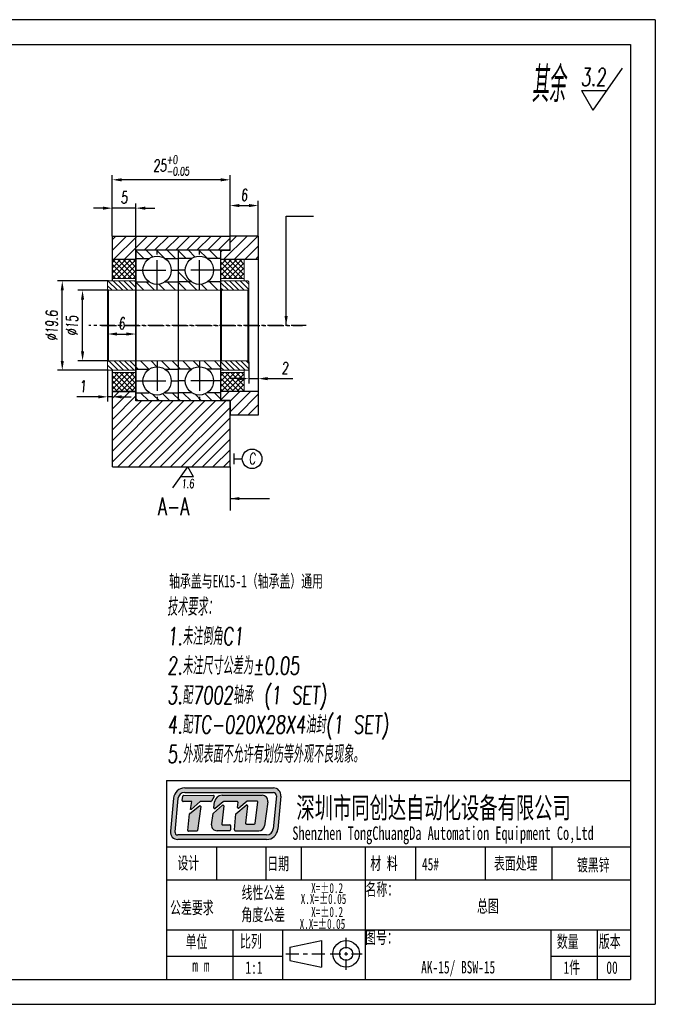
# Model space of a CAD drawing. Header units: millimetres. Extents: x 7523 to 13520, y -6269 to 150.
# Tile 3 of 3: x 13385 to 13520, y -59 to 150. Entities that reach past the tile are written whole.
import ezdxf

# ---------------------------------------------------------------- set-up
doc = ezdxf.new("R2010")
doc.units = ezdxf.units.MM
doc.header["$LTSCALE"] = 0.5
doc.linetypes.add('CENTERX2', pattern=[20.32, 12.7, -2.54, 2.54, -2.54])
for name, color, linetype in [('中心线', 5, 'CENTERX2'), ('文字', 3, 'Continuous'), ('标注', 1, 'Continuous'), ('轮廓线', 7, 'Continuous')]:
    doc.layers.add(name, color=color, linetype=linetype)
doc.layers.add('外框', color=7, linetype='Continuous', lineweight=25)
doc.styles.add('SLDTEXTSTYLE2', font='txt', dxfattribs={"width": 0.67, "oblique": 5})
doc.styles.get("Standard").update_dxf_attribs({"font": 'txt.shx', "width": 0.67, "oblique": 5, "bigfont": 'gbcbig.shx'})
doc.dimstyles.new('1', dxfattribs={"dimtxt": 2.5, "dimasz": 2, "dimexe": 1, "dimexo": 0, "dimgap": 1, "dimtad": 1, "dimdsep": 46, "dimtxsty": 'Standard', "dimcen": 0.09, "dimclrd": 256, "dimclre": 256, "dimadec": 0, "dimazin": 0, "dimtp": 0.01, "dimtm": 0.01, "dimtfac": 1, "dimtmove": 0, "dimatfit": 3, "dimfxl": 0, "dimtolj": 1, "dimlwd": -1, "dimlwe": -1, "dimarcsym": 0})

# ---------------------------------------------------------------- blocks, each defined once
blk = doc.blocks.new('Y')
at = {"lineweight": 30}
for p, q in [((-4136.76, 2009.27), (-3862.74, 2009.27)), ((-4154.44, 2003.97), (-3857.44, 2003.97)), ((-4154.44, 2003.97), (-3857.44, 2003.97))]:
    blk.add_line(p, q, dxfattribs=at)
for points in [[(-3857.44, 2213.99), (-4154.44, 2213.99), (-4154.44, 2003.97)], [(-4136.76, 2009.27), (-4136.76, 2208.69), (-3862.74, 2208.69)]]:
    blk.add_lwpolyline(points, dxfattribs=at)
blk = doc.blocks.new('W')
at = {"lineweight": 30}
for p, q in [((-3857.44, 2213.99), (-3857.44, 2003.97)), ((-3857.44, 2213.99), (-3857.44, 2003.97)), ((-3862.74, 2208.69), (-3862.74, 2009.27))]:
    blk.add_line(p, q, dxfattribs=at)
blk.add_blockref('Y', (0, 0))
blk = doc.blocks.new('*D126')
at = {"layer": 'Defpoints', "color": 0, "ltscale": 0.5}
for p in [(13404.81, 116.45), (13404.81, 104.5), (13429.81, 104.5)]:
    blk.add_point(p, dxfattribs=at)
at = {"layer": '标注', "ltscale": 0.5}
for p, q in [((13404.81, 104.5), (13404.81, 117.45)), ((13429.81, 104.5), (13429.81, 117.45)), ((13427.81, 116.45), (13406.81, 116.45))]:
    blk.add_line(p, q, dxfattribs=at)
for points in [[(13406.81, 116.78), (13406.81, 116.11), (13404.81, 116.45)], [(13427.81, 116.78), (13427.81, 116.11), (13429.81, 116.45)]]:
    blk.add_solid(points, dxfattribs=at)
at = {"layer": '标注', "color": 0, "ltscale": 0.5, "insert": (13417.31, 119.49), "char_height": 2.5, "attachment_point": 5}
blk.add_mtext('\\A1;25{\\H0.7x;\\S+0^ -0.05;}', dxfattribs=at)
blk = doc.blocks.new('*D127')
at = {"layer": 'Defpoints', "color": 0, "ltscale": 0.5}
for p in [(13404.81, 110.43), (13404.81, 104.5), (13409.81, 101.5)]:
    blk.add_point(p, dxfattribs=at)
at = {"layer": '标注', "ltscale": 0.5}
for p, q in [((13404.81, 104.5), (13404.81, 111.43)), ((13409.81, 101.5), (13409.81, 111.43)), ((13402.81, 110.43), (13400.81, 110.43)), ((13409.81, 110.43), (13404.81, 110.43)), ((13411.81, 110.43), (13413.81, 110.43))]:
    blk.add_line(p, q, dxfattribs=at)
for points in [[(13402.81, 110.76), (13402.81, 110.09), (13404.81, 110.43)], [(13411.81, 110.76), (13411.81, 110.09), (13409.81, 110.43)]]:
    blk.add_solid(points, dxfattribs=at)
at = {"layer": '标注', "color": 0, "ltscale": 0.5, "insert": (13407.31, 112.68), "char_height": 2.5, "attachment_point": 5}
blk.add_mtext('\\A1;5', dxfattribs=at)
blk = doc.blocks.new('*D152')
at = {"layer": 'Defpoints', "color": 0, "ltscale": 0.5}
for p in [(13435.81, 110.98), (13429.81, 104.5), (13435.81, 104.5)]:
    blk.add_point(p, dxfattribs=at)
at = {"layer": '标注', "ltscale": 0.5}
for p, q in [((13429.81, 104.5), (13429.81, 111.98)), ((13431.81, 110.98), (13433.81, 110.98)), ((13435.81, 104.5), (13435.81, 111.98))]:
    blk.add_line(p, q, dxfattribs=at)
for points in [[(13431.81, 111.31), (13431.81, 110.64), (13429.81, 110.98)], [(13433.81, 111.31), (13433.81, 110.64), (13435.81, 110.98)]]:
    blk.add_solid(points, dxfattribs=at)
at = {"layer": '标注', "color": 0, "ltscale": 0.5, "insert": (13432.81, 113.23), "char_height": 2.5, "attachment_point": 5}
blk.add_mtext('\\A1;6', dxfattribs=at)
blk = doc.blocks.new('*D156')
at = {"layer": 'Defpoints', "color": 0, "ltscale": 0.5}
for p in [(13398.49, 93), (13404.01, 93), (13404.01, 78)]:
    blk.add_point(p, dxfattribs=at)
at = {"layer": '标注', "ltscale": 0.5}
for p, q in [((13404.01, 93), (13397.49, 93)), ((13398.49, 80), (13398.49, 91)), ((13404.01, 78), (13397.49, 78))]:
    blk.add_line(p, q, dxfattribs=at)
for points in [[(13398.16, 91), (13398.82, 91), (13398.49, 93)], [(13398.16, 80), (13398.82, 80), (13398.49, 78)]]:
    blk.add_solid(points, dxfattribs=at)
at = {"layer": '标注', "color": 0, "ltscale": 0.5, "insert": (13396.24, 85.5), "char_height": 2.5, "attachment_point": 5, "rotation": 90}
blk.add_mtext('\\A1;%%C15', dxfattribs=at)
blk = doc.blocks.new('*D157')
at = {"layer": 'Defpoints', "color": 0, "ltscale": 0.5}
for p in [(13394.18, 95), (13404.01, 95), (13404.01, 76)]:
    blk.add_point(p, dxfattribs=at)
at = {"layer": '标注', "ltscale": 0.5}
for p, q in [((13404.01, 95), (13393.18, 95)), ((13394.18, 78), (13394.18, 93)), ((13404.01, 76), (13393.18, 76))]:
    blk.add_line(p, q, dxfattribs=at)
for points in [[(13393.85, 93), (13394.51, 93), (13394.18, 95)], [(13393.85, 78), (13394.51, 78), (13394.18, 76)]]:
    blk.add_solid(points, dxfattribs=at)
at = {"layer": '标注', "color": 0, "ltscale": 0.5, "insert": (13391.93, 85.5), "char_height": 2.5, "attachment_point": 5, "rotation": 90}
blk.add_mtext('\\A1;%%C19.6', dxfattribs=at)
blk = doc.blocks.new('*D158')
at = {"layer": 'Defpoints', "color": 0, "ltscale": 0.5}
for p in [(13403.81, 85.5), (13409.81, 85.5), (13409.81, 83.71)]:
    blk.add_point(p, dxfattribs=at)
at = {"layer": '标注', "ltscale": 0.5}
for p, q in [((13403.81, 85.5), (13403.81, 82.71)), ((13405.81, 83.71), (13407.81, 83.71)), ((13409.81, 85.5), (13409.81, 82.71))]:
    blk.add_line(p, q, dxfattribs=at)
for points in [[(13405.81, 84.04), (13405.81, 83.38), (13403.81, 83.71)], [(13407.81, 84.04), (13407.81, 83.38), (13409.81, 83.71)]]:
    blk.add_solid(points, dxfattribs=at)
at = {"layer": '标注', "color": 0, "ltscale": 0.5, "insert": (13406.81, 85.96), "char_height": 2.5, "attachment_point": 5}
blk.add_mtext('\\A1;6', dxfattribs=at)
blk = doc.blocks.new('*D102')
at = {"layer": 'Defpoints', "color": 0, "ltscale": 0.5}
for p in [(13433.81, 77.8), (13435.81, 77.8), (13435.81, 74.23)]:
    blk.add_point(p, dxfattribs=at)
at = {"layer": '标注', "ltscale": 0.5}
for p, q in [((13433.81, 77.8), (13433.81, 73.23)), ((13435.81, 77.8), (13435.81, 73.23)), ((13431.81, 74.23), (13429.81, 74.23)), ((13433.81, 74.23), (13435.81, 74.23)), ((13437.81, 74.23), (13443.11, 74.23))]:
    blk.add_line(p, q, dxfattribs=at)
for points in [[(13431.81, 74.57), (13431.81, 73.9), (13433.81, 74.23)], [(13437.81, 74.57), (13437.81, 73.9), (13435.81, 74.23)]]:
    blk.add_solid(points, dxfattribs=at)
at = {"layer": '标注', "color": 0, "ltscale": 0.5, "insert": (13441.46, 76.48), "char_height": 2.5, "attachment_point": 5}
blk.add_mtext('\\A1;2', dxfattribs=at)
blk = doc.blocks.new('*D103')
at = {"layer": 'Defpoints', "color": 0, "ltscale": 0.5}
for p in [(13403.81, 76.2), (13404.81, 75.75), (13404.81, 70.37)]:
    blk.add_point(p, dxfattribs=at)
at = {"layer": '标注', "ltscale": 0.5}
for p, q in [((13403.81, 76.2), (13403.81, 69.37)), ((13404.81, 75.75), (13404.81, 69.37)), ((13401.81, 70.37), (13397.25, 70.37)), ((13404.81, 70.37), (13403.81, 70.37)), ((13406.81, 70.37), (13408.81, 70.37))]:
    blk.add_line(p, q, dxfattribs=at)
for points in [[(13401.81, 70.7), (13401.81, 70.03), (13403.81, 70.37)], [(13406.81, 70.7), (13406.81, 70.03), (13404.81, 70.37)]]:
    blk.add_solid(points, dxfattribs=at)
at = {"layer": '标注', "color": 0, "ltscale": 0.5, "insert": (13398.53, 72.62), "char_height": 2.5, "attachment_point": 5}
blk.add_mtext('\\A1;1', dxfattribs=at)

msp = doc.modelspace()

# ---------------------------------------------------------------- hatches: boundary and pattern name
at = {"layer": '标注', "ltscale": 0.5}
h = msp.add_hatch(dxfattribs=at)
h.set_pattern_fill('ANSI31', color=256, scale=0.5, style=0)
h.set_pattern_definition([(45, (-219.759, 445.716), (-1.12253202, 1.12253202), [])])
h.paths.add_polyline_path([(13404.812, 104.504), (13404.812, 99.504), (13409.812, 99.504), (13409.812, 101.504), (13429.812, 101.504), (13429.812, 104.504)])
h.paths.add_polyline_path([(13409.812, 69.504), (13409.812, 71.504), (13404.812, 71.504), (13404.812, 55.504), (13429.812, 55.504), (13429.812, 69.504)])
h = msp.add_hatch(dxfattribs=at)
h.set_pattern_fill('ANSI31', color=256, scale=0.5, style=0)
h.paths.add_polyline_path([(13435.812, 104.504), (13429.812, 104.504), (13429.812, 101.404), (13427.812, 101.404), (13427.812, 99.504), (13435.812, 99.504)])
h.paths.add_polyline_path([(13435.812, 71.504), (13427.812, 71.504), (13427.812, 69.604), (13429.812, 69.604), (13429.812, 66.504), (13435.812, 66.504)])
h = msp.add_hatch(dxfattribs=at)
h.set_pattern_fill('ANSI31', color=256, scale=0.5, angle=270, style=0)
h.set_pattern_definition([(315, (26727.2912, -486.5415), (1.12253202, 1.12253202), [])])
h.paths.add_polyline_path([(13418.812, 94.754), (13421.654, 94.754, -0.2513807), (13420.312, 97.254), (13418.812, 97.254)], flags=17)
h.paths.add_polyline_path([(13414.312, 76.754), (13414.312, 78.004), (13409.812, 78.004), (13409.812, 76.254), (13412.654, 76.254, -0.1474768)])
h.paths.add_polyline_path([(13414.312, 78.004), (13414.312, 76.754, -0.1474768), (13415.971, 76.254), (13418.812, 76.254), (13418.812, 78.004)])
h.paths.add_polyline_path([(13415.971, 71.254, -0.1474768), (13414.312, 70.754), (13414.312, 69.504), (13418.812, 69.504), (13418.812, 71.254)])
h.paths.add_polyline_path([(13412.654, 71.254), (13409.812, 71.254), (13409.812, 69.504), (13414.312, 69.504), (13414.312, 70.754, -0.1474768)])
h.paths.add_polyline_path([(13418.812, 71.254), (13418.812, 69.504), (13423.312, 69.504), (13423.312, 70.754, -0.1474768), (13421.654, 71.254)])
h.paths.add_polyline_path([(13423.312, 70.754), (13423.312, 69.504), (13427.812, 69.504), (13427.812, 71.254), (13424.971, 71.254, -0.1474768)])
h.paths.add_polyline_path([(13423.312, 78.004), (13423.312, 76.754, -0.1474768), (13424.971, 76.254), (13427.812, 76.254), (13427.812, 78.004)])
h.paths.add_polyline_path([(13418.812, 78.004), (13418.812, 76.254), (13421.654, 76.254, -0.1474768), (13423.312, 76.754), (13423.312, 78.004)])
h.paths.add_polyline_path([(13418.812, 94.754), (13418.812, 93.004), (13423.312, 93.004), (13423.312, 94.254, -0.1474768), (13421.654, 94.754)])
h.paths.add_polyline_path([(13427.812, 93.004), (13427.812, 94.754), (13424.971, 94.754, -0.1474768), (13423.312, 94.254), (13423.312, 93.004)])
h.paths.add_polyline_path([(13418.812, 93.004), (13418.812, 94.754), (13415.971, 94.754, -0.1474768), (13414.312, 94.254), (13414.312, 93.004)])
h.paths.add_polyline_path([(13414.312, 93.004), (13414.312, 94.254, -0.1474768), (13412.654, 94.754), (13409.812, 94.754), (13409.812, 93.004)])
h.paths.add_polyline_path([(13412.654, 99.754, -0.1474768), (13414.312, 100.254), (13414.312, 101.504), (13409.812, 101.504), (13409.812, 99.754)])
h.paths.add_polyline_path([(13414.312, 101.504), (13414.312, 100.254, -0.1474768), (13415.971, 99.754), (13418.812, 99.754), (13418.812, 101.504)])
h.paths.add_polyline_path([(13418.812, 101.504), (13418.812, 99.754), (13421.654, 99.754, -0.1474768), (13423.312, 100.254), (13423.312, 101.504)])
h.paths.add_polyline_path([(13423.312, 101.504), (13423.312, 100.254, -0.1474768), (13424.971, 99.754), (13427.812, 99.754), (13427.812, 101.504)])
h = msp.add_hatch(dxfattribs=at)
h.set_pattern_fill('ANSI37', color=256, scale=0.25, angle=180, style=0)
h.set_pattern_definition([(225, (-455.895, 1.5746), (0.561266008, -0.561266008), []), (315, (-455.895, 1.5746), (0.561266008, 0.561266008), [])])
h.paths.add_polyline_path([(13427.812, 71.504), (13432.812, 71.504), (13432.812, 75.504), (13427.812, 75.504)])
h.paths.add_polyline_path([(13404.812, 75.504), (13404.812, 71.504), (13409.812, 71.504), (13409.812, 75.504)])
h.paths.add_polyline_path([(13409.812, 95.504), (13409.812, 99.504), (13404.812, 99.504), (13404.812, 95.504)])
h.paths.add_polyline_path([(13427.812, 99.504), (13427.812, 95.504), (13432.812, 95.504), (13432.812, 99.504)])
h = msp.add_hatch(dxfattribs=at)
h.set_pattern_fill('ANSI31', color=256, scale=0.25, angle=270, style=0)
h.set_pattern_definition([(315, (26727.2912, -486.5415), (0.561266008, 0.561266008), [])])
h.paths.add_polyline_path([(13428.012, 78.004), (13427.812, 77.804), (13427.812, 76.204), (13428.012, 76.004), (13433.612, 76.004), (13433.812, 76.204), (13433.812, 77.804), (13433.612, 78.004)])
h.paths.add_polyline_path([(13409.612, 76.004), (13409.812, 76.204), (13409.812, 77.804), (13409.612, 78.004), (13404.012, 78.004), (13403.812, 77.804), (13403.812, 76.204), (13404.012, 76.004)])
h.paths.add_polyline_path([(13409.612, 93.004), (13409.812, 93.204), (13409.812, 94.804), (13409.612, 95.004), (13404.012, 95.004), (13403.812, 94.804), (13403.812, 93.204), (13404.012, 93.004)])
h.paths.add_polyline_path([(13428.012, 95.004), (13427.812, 94.804), (13427.812, 93.204), (13428.012, 93.004), (13433.612, 93.004), (13433.812, 93.204), (13433.812, 94.804), (13433.612, 95.004)])
at = {"layer": '轮廓线'}
h = msp.add_hatch(color=256, dxfattribs=at)
h.dxf.hatch_style = 1
h.paths.add_polyline_path([(13439.01, -12.66), (13420.18, -12.66, 0.3871904), (13417.801, -14.826), (13417.144, -21.867, 0.4417631), (13418.729, -23.607), (13437.571, -23.607, 0.3876272), (13439.95, -21.437), (13440.596, -14.398, 0.4413093)])
h.paths.add_polyline_path([(13439.01, -13.615, -0.4413093), (13439.645, -14.311), (13438.998, -21.35, -0.3876272), (13437.571, -22.652), (13418.729, -22.652, -0.4417631), (13418.095, -21.956), (13418.753, -14.915, -0.3871904), (13420.18, -13.615)], flags=16)
h.paths.add_polyline_path([(13426.269, -14.229, -0.5692565), (13426.409, -14.464), (13425.875, -15.448, -0.2751589), (13425.735, -15.531), (13423.588, -15.531, 0.1785487), (13423.485, -15.569), (13421.537, -17.233), (13421.399, -17.233), (13421.711, -15.529), (13419.819, -15.529, -0.4551699), (13419.661, -15.348), (13419.795, -14.382, -0.3736999), (13419.953, -14.244)], flags=0)
h.paths.add_polyline_path([(13423.32, -16.45, -0.6728841), (13423.576, -16.597), (13422.886, -21.705, -0.3754282), (13422.729, -21.843), (13420.986, -21.843, -0.4451596), (13420.828, -21.667), (13421.194, -18.176, -0.2032664), (13421.254, -18.068)], flags=0)
h.paths.add_polyline_path([(13428.1, -14.228), (13436.625, -14.228, -0.4535474), (13437.809, -15.58), (13437.125, -20.71, -0.3759441), (13435.941, -21.747), (13430.887, -21.747, -0.443757), (13430.728, -21.572), (13431.069, -18.169), (13433.256, -16.311, -0.6781546), (13433.518, -16.45), (13433.113, -20.156, 0.4464345), (13433.271, -20.333), (13434.963, -20.333, 0.3783283), (13435.121, -20.193), (13435.689, -15.64, 0.4510331), (13435.53, -15.461), (13433.54, -15.461, 0.1736567), (13433.439, -15.497), (13431.672, -16.949, -0.6630003), (13431.412, -16.813), (13431.503, -15.717, 0.4388203), (13431.344, -15.545), (13428.448, -15.545, 0.1753949), (13428.346, -15.582), (13426.622, -17.018, -0.6807563), (13426.362, -16.876), (13426.52, -15.621, -0.3779258)], flags=0)
h.paths.add_polyline_path([(13426.271, -18.013), (13428.196, -16.32, -0.6841835), (13428.46, -16.457), (13428.041, -20.305, 0.4462884), (13428.2, -20.481), (13429.745, -20.481, -0.4142136), (13429.904, -20.641), (13429.904, -21.588, -0.4142136), (13429.745, -21.747), (13427.043, -21.747, -0.4294817), (13425.85, -20.491), (13426.219, -18.108, -0.1758286)], flags=0)
h.paths.add_polyline_path([(13426.409, -14.464, 0.5692565), (13426.269, -14.229), (13419.953, -14.244, 0.3736999), (13419.795, -14.382), (13419.661, -15.348, 0.4551699), (13419.819, -15.529), (13421.711, -15.529), (13421.399, -17.233), (13421.537, -17.233), (13423.485, -15.569, -0.1785487), (13423.588, -15.531), (13425.735, -15.531, 0.2751589), (13425.875, -15.448)], flags=0)
h.paths.add_polyline_path([(13423.576, -16.597, 0.6728841), (13423.32, -16.45), (13421.254, -18.068, 0.2032664), (13421.194, -18.176), (13420.828, -21.667, 0.4451596), (13420.986, -21.843), (13422.729, -21.843, 0.3754282), (13422.886, -21.705)], flags=0)
h.paths.add_polyline_path([(13428.46, -16.457, 0.6841835), (13428.196, -16.32), (13426.271, -18.013, 0.1758286), (13426.219, -18.108), (13425.85, -20.491, 0.4294817), (13427.043, -21.747), (13429.745, -21.747, 0.4142136), (13429.904, -21.588), (13429.904, -20.641, 0.4142136), (13429.745, -20.481), (13428.2, -20.481, -0.4462884), (13428.041, -20.305)], flags=0)
h.paths.add_polyline_path([(13436.625, -14.228), (13428.1, -14.228, 0.3779258), (13426.52, -15.621), (13426.362, -16.876, 0.6807563), (13426.622, -17.018), (13428.346, -15.582, -0.1753949), (13428.448, -15.545), (13431.344, -15.545, -0.4388203), (13431.503, -15.717), (13431.412, -16.813, 0.6630003), (13431.672, -16.949), (13433.439, -15.497, -0.1736567), (13433.54, -15.461), (13435.53, -15.461, -0.4510331), (13435.689, -15.64), (13435.121, -20.193, -0.3783283), (13434.963, -20.333), (13433.271, -20.333, -0.4464345), (13433.113, -20.156), (13433.518, -16.45, 0.6781546), (13433.256, -16.311), (13431.069, -18.169), (13430.728, -21.572, 0.443757), (13430.887, -21.747), (13435.941, -21.747, 0.3759441), (13437.125, -20.71), (13437.809, -15.58, 0.4535474)], flags=0)
h = msp.add_hatch(color=256, dxfattribs=at)
h.dxf.hatch_style = 1
h.paths.add_polyline_path([(13426.409, -14.464, 0.5692565), (13426.269, -14.229), (13419.953, -14.244, 0.3736999), (13419.795, -14.382), (13419.661, -15.348, 0.4551699), (13419.819, -15.529), (13421.711, -15.529), (13421.399, -17.233), (13421.537, -17.233), (13423.485, -15.569, -0.1785487), (13423.588, -15.531), (13425.735, -15.531, 0.2751589), (13425.875, -15.448)])
h.paths.add_polyline_path([(13423.576, -16.597, 0.6728841), (13423.32, -16.45), (13421.254, -18.068, 0.2032664), (13421.194, -18.176), (13420.828, -21.667, 0.4451596), (13420.986, -21.843), (13422.729, -21.843, 0.3754282), (13422.886, -21.705)])
h.paths.add_polyline_path([(13428.46, -16.457, 0.6841835), (13428.196, -16.32), (13426.271, -18.013, 0.1758286), (13426.219, -18.108), (13425.85, -20.491, 0.4294817), (13427.043, -21.747), (13429.745, -21.747, 0.4142136), (13429.904, -21.588), (13429.904, -20.641, 0.4142136), (13429.745, -20.481), (13428.2, -20.481, -0.4462884), (13428.041, -20.305)])
h.paths.add_polyline_path([(13436.625, -14.228), (13428.1, -14.228, 0.3779258), (13426.52, -15.621), (13426.362, -16.876, 0.6807563), (13426.622, -17.018), (13428.346, -15.582, -0.1753949), (13428.448, -15.545), (13431.344, -15.545, -0.4388203), (13431.503, -15.717), (13431.412, -16.813, 0.6630003), (13431.672, -16.949), (13433.439, -15.497, -0.1736567), (13433.54, -15.461), (13435.53, -15.461, -0.4510331), (13435.689, -15.64), (13435.121, -20.193, -0.3783283), (13434.963, -20.333), (13433.271, -20.333, -0.4464345), (13433.113, -20.156), (13433.518, -16.45, 0.6781546), (13433.256, -16.311), (13431.069, -18.169), (13430.728, -21.572, 0.443757), (13430.887, -21.747), (13435.941, -21.747, 0.3759441), (13437.125, -20.71), (13437.809, -15.58, 0.4535474)])

# ---------------------------------------------------------------- linework, layer by layer
at = {"color": 7, "linetype": 'Continuous', "lineweight": 15}
for p, q in [((13409.812, 101.504), (13409.812, 93.004)), ((13427.812, 93.004), (13427.812, 101.504)), ((13404.812, 99.504), (13404.812, 95.504)), ((13432.812, 95.504), (13432.812, 99.504)), ((13404.012, 95.004), (13403.812, 94.804)), ((13403.812, 94.804), (13403.812, 76.204)), ((13404.012, 95.004), (13409.612, 95.004)), ((13404.812, 95.504), (13409.812, 95.504)), ((13404.812, 95.504), (13404.812, 95.004)), ((13409.812, 94.804), (13409.612, 95.004)), ((13409.812, 94.804), (13409.812, 93.204)), ((13409.812, 94.804), (13409.812, 93.204)), ((13427.812, 95.504), (13432.812, 95.504)), ((13428.012, 95.004), (13427.812, 94.804)), ((13427.812, 94.804), (13427.812, 93.204)), ((13428.012, 95.004), (13433.612, 95.004)), ((13432.812, 95.004), (13432.812, 95.504)), ((13433.812, 94.804), (13433.612, 95.004)), ((13433.812, 94.804), (13433.812, 93.204)), ((13403.812, 93.204), (13404.012, 93.004)), ((13404.012, 93.004), (13404.012, 78.004)), ((13404.012, 93.004), (13409.612, 93.004)), ((13409.612, 93.004), (13409.812, 93.204)), ((13427.812, 93.004), (13409.812, 93.004)), ((13409.812, 78.004), (13409.812, 93.004)), ((13427.812, 93.204), (13428.012, 93.004)), ((13427.812, 93.004), (13427.812, 78.004)), ((13428.012, 93.004), (13428.012, 78.004)), ((13428.012, 93.004), (13433.612, 93.004)), ((13433.612, 93.004), (13433.812, 93.204)), ((13433.612, 78.004), (13433.612, 93.004)), ((13433.812, 93.204), (13433.812, 77.804)), ((13404.012, 78.004), (13403.812, 77.804)), ((13403.812, 77.804), (13403.812, 76.204)), ((13409.612, 78.004), (13404.012, 78.004)), ((13409.812, 77.804), (13409.612, 78.004)), ((13409.812, 78.004), (13427.812, 78.004)), ((13409.812, 78.004), (13409.812, 69.504)), ((13409.812, 77.804), (13409.812, 76.204)), ((13409.812, 77.804), (13409.812, 76.204)), ((13428.012, 78.004), (13427.812, 77.804)), ((13427.812, 69.504), (13427.812, 78.004)), ((13427.812, 77.804), (13427.812, 76.204)), ((13433.612, 78.004), (13428.012, 78.004)), ((13433.812, 77.804), (13433.612, 78.004)), ((13433.812, 77.804), (13433.812, 76.204)), ((13403.812, 76.204), (13404.012, 76.004)), ((13409.612, 76.004), (13404.012, 76.004)), ((13404.812, 76.004), (13404.812, 75.504)), ((13409.812, 75.504), (13404.812, 75.504)), ((13404.812, 75.504), (13404.812, 71.504)), ((13409.612, 76.004), (13409.812, 76.204)), ((13427.812, 76.204), (13428.012, 76.004)), ((13432.812, 75.504), (13427.812, 75.504)), ((13433.612, 76.004), (13428.012, 76.004)), ((13432.812, 75.504), (13432.812, 76.004)), ((13432.812, 71.504), (13432.812, 75.504)), ((13433.612, 76.004), (13433.812, 76.204)), ((13404.812, 71.504), (13409.812, 71.504))]:
    msp.add_line(p, q, dxfattribs=at)
for p, q in [((13418.812, 101.504), (13418.812, 69.504)), ((13409.812, 99.754), (13412.654, 99.754)), ((13415.971, 99.754), (13418.812, 99.754)), ((13421.654, 99.754), (13418.812, 99.754)), ((13427.812, 99.754), (13424.971, 99.754)), ((13409.812, 94.754), (13412.654, 94.754)), ((13415.971, 94.754), (13418.812, 94.754)), ((13421.654, 94.754), (13418.812, 94.754)), ((13427.812, 94.754), (13424.971, 94.754)), ((13409.812, 76.254), (13412.654, 76.254)), ((13415.971, 76.254), (13418.812, 76.254)), ((13421.654, 76.254), (13418.812, 76.254)), ((13427.812, 76.254), (13424.971, 76.254)), ((13409.812, 71.254), (13412.654, 71.254)), ((13415.971, 71.254), (13418.812, 71.254)), ((13421.654, 71.254), (13418.812, 71.254)), ((13427.812, 71.254), (13424.971, 71.254))]:
    msp.add_line(p, q)
at = {"color": 7, "linetype": 'Continuous'}
for q in [(13427.812, 100.004), (13427.812, 100.004), (13427.812, 70.104)]:
    msp.add_line((13427.812, 100.904), q, dxfattribs=at)
for centre in [(13414.312, 97.254), (13423.312, 97.254), (13414.312, 73.754), (13423.312, 73.754)]:
    msp.add_circle(centre, 3)
at = {"layer": '中心线'}
for p, q in [((13414.312, 93.004), (13414.312, 101.504)), ((13423.312, 93.004), (13423.312, 101.504)), ((13409.812, 97.254), (13418.812, 97.254)), ((13427.812, 97.254), (13418.812, 97.254)), ((13414.312, 78.004), (13414.312, 69.504)), ((13423.312, 78.004), (13423.312, 69.504)), ((13409.812, 73.754), (13418.812, 73.754)), ((13427.812, 73.754), (13418.812, 73.754))]:
    msp.add_line(p, q, dxfattribs=at)
at = {"layer": '中心线', "ltscale": 0.5}
for p, q in [((13445.995, 85.504), (13399.815, 85.504)), ((13402.485, 85.504), (13445.211, 85.504))]:
    msp.add_line(p, q, dxfattribs=at)
at = {"layer": '文字'}
for p, q in [((13513.114, 140.165), (13506.854, 131.225)), ((13504.422, 135.438), (13506.854, 131.225)), ((13504.422, 135.438), (13509.804, 135.438)), ((13417.682, 51.035), (13420.812, 55.504)), ((13422.028, 53.398), (13420.812, 55.504)), ((13422.028, 53.398), (13419.337, 53.398))]:
    msp.add_line(p, q, dxfattribs=at)
at = {"layer": '标注', "ltscale": 0.3}
for p, q in [((13430.614, 58.307), (13430.614, 56.106)), ((13430.614, 57.206), (13432.415, 57.206))]:
    msp.add_line(p, q, dxfattribs=at)
at = {"layer": '标注', "ltscale": 0.5}
msp.add_line((13429.812, 55.504), (13429.812, 46.207), dxfattribs=at)
at = {"layer": '标注', "ltscale": 0.3}
msp.add_circle((13434.494, 57.206), 2.078, dxfattribs=at)
at = {"layer": '轮廓线'}
for p, q in [((13404.812, 99.504), (13404.812, 104.504)), ((13404.812, 104.504), (13429.812, 104.504)), ((13404.812, 99.504), (13404.812, 104.504)), ((13404.812, 104.504), (13429.812, 104.504)), ((13404.812, 104.504), (13429.812, 104.504)), ((13404.812, 95.004), (13404.812, 104.504)), ((13429.812, 101.504), (13429.812, 104.504)), ((13429.812, 101.504), (13429.812, 104.504)), ((13429.812, 101.404), (13429.812, 104.504)), ((13435.812, 104.504), (13429.812, 104.504)), ((13429.812, 101.404), (13429.812, 104.504)), ((13435.812, 104.504), (13435.812, 66.504)), ((13409.812, 99.504), (13409.812, 101.504)), ((13429.812, 101.504), (13409.812, 101.504)), ((13409.812, 99.504), (13409.812, 101.504)), ((13429.812, 101.504), (13409.812, 101.504)), ((13409.812, 69.504), (13409.812, 101.504)), ((13429.812, 101.504), (13409.812, 101.504)), ((13409.812, 99.504), (13409.812, 101.504)), ((13409.812, 99.504), (13409.812, 101.504)), ((13409.812, 69.504), (13409.812, 101.504)), ((13409.812, 99.504), (13409.812, 101.504)), ((13409.812, 99.504), (13409.812, 101.504)), ((13409.812, 101.504), (13409.812, 69.504)), ((13427.812, 101.404), (13427.812, 69.604)), ((13429.812, 101.404), (13427.812, 101.404)), ((13429.812, 101.404), (13427.812, 101.404)), ((13427.812, 101.404), (13427.812, 69.604)), ((13409.812, 99.504), (13404.812, 99.504)), ((13409.812, 99.504), (13404.812, 99.504)), ((13409.812, 99.504), (13404.812, 99.504)), ((13409.812, 99.504), (13404.812, 99.504)), ((13409.812, 99.504), (13404.812, 99.504)), ((13409.812, 99.504), (13404.812, 99.504)), ((13435.812, 99.504), (13427.812, 99.504)), ((13404.812, 55.504), (13404.812, 76.004)), ((13404.812, 55.504), (13404.812, 71.504)), ((13409.812, 71.504), (13404.812, 71.504)), ((13404.812, 55.504), (13404.812, 71.504)), ((13409.812, 71.504), (13404.812, 71.504)), ((13409.812, 71.504), (13404.812, 71.504)), ((13409.812, 71.504), (13404.812, 71.504)), ((13409.812, 71.504), (13404.812, 71.504)), ((13409.812, 71.504), (13404.812, 71.504)), ((13404.812, 71.504), (13409.812, 71.504)), ((13404.812, 71.504), (13409.812, 71.504)), ((13404.812, 71.504), (13409.812, 71.504)), ((13409.812, 69.504), (13409.812, 71.504)), ((13409.812, 69.504), (13409.812, 71.504)), ((13409.812, 69.504), (13409.812, 71.504)), ((13409.812, 69.504), (13409.812, 71.504)), ((13409.812, 69.504), (13409.812, 71.504)), ((13409.812, 69.504), (13409.812, 71.504)), ((13435.812, 71.504), (13427.812, 71.504)), ((13429.812, 69.504), (13409.812, 69.504)), ((13429.812, 69.504), (13409.812, 69.504)), ((13429.812, 69.504), (13409.812, 69.504)), ((13429.812, 69.604), (13427.812, 69.604)), ((13429.812, 69.604), (13427.812, 69.604)), ((13429.812, 55.504), (13429.812, 69.604)), ((13429.812, 69.604), (13429.812, 66.504)), ((13429.812, 55.504), (13429.812, 69.504)), ((13429.812, 55.504), (13429.812, 69.504)), ((13435.812, 66.504), (13429.812, 66.504)), ((13429.812, 55.504), (13429.812, 64.504)), ((13429.812, 55.504), (13429.812, 64.504)), ((13404.812, 55.504), (13429.812, 55.504)), ((13404.812, 55.504), (13429.812, 55.504)), ((13404.812, 55.504), (13429.812, 55.504)), ((13419.661, -15.348), (13419.795, -14.382)), ((13419.953, -14.244), (13426.269, -14.229)), ((13420.18, -12.66), (13439.01, -12.66)), ((13420.18, -13.615), (13439.01, -13.615)), ((13426.409, -14.464), (13425.875, -15.448)), ((13428.1, -14.228), (13436.625, -14.228)), ((13439.645, -14.311), (13438.998, -21.35)), ((13440.596, -14.398), (13439.95, -21.437)), ((13417.801, -14.826), (13417.144, -21.867)), ((13418.753, -14.915), (13418.095, -21.956)), ((13421.711, -15.529), (13419.819, -15.529)), ((13421.254, -18.068), (13423.32, -16.45)), ((13421.399, -17.233), (13421.711, -15.529)), ((13423.485, -15.569), (13421.537, -17.233)), ((13423.576, -16.597), (13422.886, -21.705)), ((13425.735, -15.531), (13423.588, -15.531)), ((13426.271, -18.013), (13428.196, -16.32)), ((13426.362, -16.876), (13426.52, -15.621)), ((13428.346, -15.582), (13426.622, -17.018)), ((13428.46, -16.457), (13428.041, -20.305)), ((13431.344, -15.545), (13428.448, -15.545)), ((13431.069, -18.169), (13433.256, -16.311)), ((13431.412, -16.813), (13431.503, -15.717)), ((13433.439, -15.497), (13431.672, -16.949)), ((13433.518, -16.45), (13433.113, -20.156)), ((13435.53, -15.461), (13433.54, -15.461)), ((13435.121, -20.193), (13435.689, -15.64)), ((13437.809, -15.58), (13437.125, -20.71)), ((13420.828, -21.667), (13421.194, -18.176)), ((13421.537, -17.233), (13421.399, -17.233)), ((13425.85, -20.491), (13426.219, -18.108)), ((13430.728, -21.572), (13431.069, -18.169)), ((13428.2, -20.481), (13429.745, -20.481)), ((13429.904, -20.641), (13429.904, -21.588)), ((13433.271, -20.333), (13434.963, -20.333)), ((13437.571, -22.652), (13418.729, -22.652)), ((13422.729, -21.843), (13420.986, -21.843)), ((13429.745, -21.747), (13427.043, -21.747)), ((13430.887, -21.747), (13435.941, -21.747)), ((13437.571, -23.607), (13418.729, -23.607)), ((13416.301, -25.167), (13514.839, -25.167))]:
    msp.add_line(p, q, dxfattribs=at)
at = {"layer": '轮廓线', "lineweight": 30}
for p, q in [((13416.301, -11.09), (13514.839, -11.09)), ((13416.301, -11.09), (13416.301, -53.321)), ((13426.913, -25.167), (13426.913, -32.205)), ((13437.417, -25.167), (13437.417, -32.205)), ((13444.925, -25.167), (13444.925, -32.205)), ((13458.532, -25.167), (13458.532, -53.321)), ((13469.168, -25.167), (13469.168, -32.205)), ((13484.014, -25.167), (13484.014, -32.205)), ((13498.122, -25.167), (13498.122, -32.205)), ((13416.301, -32.205), (13514.839, -32.205)), ((13416.301, -42.763), (13514.839, -42.763)), ((13430.378, -42.763), (13430.378, -53.321)), ((13440.936, -42.763), (13440.936, -53.321)), ((13497.947, -42.763), (13497.947, -53.321)), ((13507.801, -42.763), (13507.801, -53.321)), ((13442.492, -46.468), (13449.237, -45.06)), ((13449.237, -45.06), (13449.237, -50.691)), ((13454.463, -46.743), (13454.463, -44.477)), ((13441.623, -47.875), (13444.397, -47.875)), ((13442.492, -46.468), (13442.492, -49.283)), ((13445.322, -47.875), (13446.246, -47.875)), ((13447.171, -47.875), (13449.945, -47.875)), ((13451.064, -47.875), (13453.33, -47.875)), ((13454.085, -47.875), (13454.84, -47.875)), ((13454.463, -48.253), (13454.463, -47.498)), ((13455.596, -47.875), (13457.861, -47.875)), ((13416.301, -48.344), (13440.936, -48.344)), ((13442.492, -49.283), (13449.237, -50.691)), ((13454.463, -51.274), (13454.463, -49.008)), ((13497.947, -48.344), (13514.839, -48.344))]:
    msp.add_line(p, q, dxfattribs=at)
for radius in [2.815, 1.408]:
    msp.add_circle((13454.463, -47.875), radius, dxfattribs=at)
at = {"layer": '轮廓线'}
for centre, radius, start, end in [((13420.18, -15.049), 2.389, 90, 174.66371), ((13420.18, -15.049), 1.433, 90, 174.66371), ((13419.953, -14.404), 0.159, 90.14277, 172.10561), ((13426.269, -14.388), 0.159, 331.53887, 90.14277), ((13428.1, -15.82), 1.593, 90, 172.81149), ((13436.625, -15.422), 1.194, 352.41382, 90), ((13439.01, -14.252), 1.593, 354.75075, 90), ((13439.01, -14.252), 0.637, 354.75075, 90), ((13419.819, -15.37), 0.159, 172.10561, 270), ((13423.418, -16.576), 0.159, 352.31021, 128.05413), ((13423.588, -15.691), 0.159, 90, 130.49363), ((13425.735, -15.372), 0.159, 270, 331.53887), ((13428.301, -16.44), 0.159, 353.7974, 131.31456), ((13428.448, -15.704), 0.159, 90, 129.79279), ((13431.344, -15.704), 0.159, 355.22864, 90), ((13433.359, -16.432), 0.159, 353.76947, 130.34282), ((13433.54, -15.62), 0.159, 90, 129.4062), ((13435.53, -15.62), 0.159, 352.89219, 90), ((13421.352, -18.193), 0.159, 128.05413, 174.01321), ((13426.376, -18.132), 0.159, 131.31456, 171.20377), ((13426.52, -16.895), 0.159, 172.81149, 309.79279), ((13431.57, -16.826), 0.159, 175.22864, 309.4062), ((13427.043, -20.553), 1.194, 177.02945, 270), ((13428.2, -20.322), 0.159, 173.7974, 270), ((13429.745, -20.641), 0.159, 0, 90), ((13433.271, -20.173), 0.159, 173.76947, 270), ((13434.963, -20.173), 0.159, 270, 352.89219), ((13435.941, -20.553), 1.194, 270, 352.41382), ((13418.729, -22.015), 1.593, 174.66371, 270), ((13418.729, -22.015), 0.637, 174.66371, 270), ((13420.986, -21.684), 0.159, 174.01321, 270), ((13422.729, -21.684), 0.159, 270, 352.31021), ((13429.745, -21.588), 0.159, 270, 0), ((13430.887, -21.588), 0.159, 174.28163, 270), ((13437.571, -21.219), 1.433, 270, 354.75075), ((13437.571, -21.219), 2.389, 270, 354.75075)]:
    msp.add_arc(centre, radius, start, end, dxfattribs=at)

# ---------------------------------------------------------------- block references
at = {"layer": '外框', "lineweight": 25, "xscale": 0.9953279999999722, "yscale": 0.9953279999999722, "zscale": 0.9953279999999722}
msp.add_blockref('W', (17359.531, -2053.206), dxfattribs=at)

# ---------------------------------------------------------------- texts
at = {"layer": '文字', "width": 0.67}
msp.add_text('A-A', height=3.75, dxfattribs=at).set_placement((13414.511, 45.222))
at = {"layer": '文字', "attachment_point": 1}
for s, insert, char_height in [('其余', (13493.842, 140.432), 7.5), ('3.2', (13504.269, 140.136), 3.75), ('1.6', (13419.467, 52.884), 1.875), ('技术要求：\\P1.未注倒角C1\\P2.未注尺寸公差为%%P0.05\\P3.配7002轴承 (1 SET)\\P4.配TC-020X28X4油封(1 SET)   \\P5.外观表面不允许有划伤等外观不良现象。 ', (13416.49, 27.659), 3.75)]:
    msp.add_mtext(s, dxfattribs=dict(at, insert=insert, char_height=char_height))
at = {"layer": '标注', "ltscale": 0.3, "insert": (13434.517, 57.276), "char_height": 2.4, "attachment_point": 5}
msp.add_mtext('C', dxfattribs=at)
at = {"layer": '轮廓线', "style": 'SLDTEXTSTYLE2', "width": 0.67}
for s, height, p in [('轴承盖与EK15-1（轴承盖）通用', 2.65421, (13416.856, 29.919)), ('深圳市同创达自动化设备有限公司', 4.45907, (13443.904, -19.107)), ('Shenzhen TongChuangDa Automation Equipment Co,Ltd', 2.86654, (13443.03, -23.697)), ('设计', 2.6542, (13418.636, -29.92)), ('日期', 2.6542, (13437.713, -30.065)), ('材 料', 2.6542, (13459.582, -30.011)), ('表面处理', 2.6542, (13485.848, -30.011)), ('45#', 2.6542, (13470.561, -30.16)), ('镀黑锌', 2.6542, (13503.472, -30.338)), ('线性公差', 2.6542, (13432.26, -36.229)), ('X=±0.2', 2.1234, (13447.038, -34.98)), ('名称：', 2.6542, (13458.567, -35.526)), ('X.X=±0.05', 2.1234, (13444.822, -37.288)), ('公差要求', 2.6542, (13417.08, -39.407)), ('总图', 2.6542, (13482.253, -39.081)), ('角度公差', 2.6542, (13432.217, -40.899)), ('X=±0.2', 2.1234, (13447.038, -40.05)), ('X.X=±0.05', 2.1234, (13444.596, -42.584)), ('单位', 2.6542, (13420.375, -46.617)), ('比列', 2.6542, (13431.927, -46.537)), ('图号：', 2.6542, (13458.496, -45.707)), ('数量', 2.6542, (13499.209, -46.577)), ('版本', 2.6542, (13508.119, -46.577)), (' m m', 2.6542, (13420.591, -51.698)), ('1:1', 2.6542, (13433.069, -52.121)), ('AK-15/ BSW-15', 2.65421, (13470.391, -52.049)), ('1件', 2.6542, (13500.623, -52.121)), ('00', 2.6542, (13509.721, -52.121))]:
    msp.add_text(s, height=height, dxfattribs=at).set_placement(p)

# ---------------------------------------------------------------- dimensions: what is measured, and where the dimension line sits
at = {"layer": '标注', "ltscale": 0.5}
dim = msp.add_linear_dim(base=(13404.812, 116.446), p1=(13429.812, 104.504), p2=(13404.812, 104.504), text='<>{\\H0.7x;\\S+0^ -0.05;}', dimstyle='1', dxfattribs=at)
dim.commit()
dim.dimension.update_dxf_attribs({"geometry": '*D126', "text_midpoint": (13417.312, 116.446), "dimtype": 160})
for base, p1, p2, picture, middle in [((13404.812, 110.426), (13409.812, 101.504), (13404.812, 104.504), '*D127', (13407.312, 110.426)), ((13404.812, 70.368), (13403.812, 76.204), (13404.812, 75.754), '*D103', (13398.533, 70.368))]:
    dim = msp.add_linear_dim(base=base, p1=p1, p2=p2, dimstyle='1', dxfattribs=at)
    dim.commit()
    dim.dimension.update_dxf_attribs({"geometry": picture, "text_midpoint": middle, "dimtype": 160})
for base, p1, p2, picture, middle in [((13435.812, 110.975), (13429.812, 104.504), (13435.812, 104.504), '*D152', (13432.812, 113.225)), ((13409.812, 83.712), (13403.812, 85.504), (13409.812, 85.504), '*D158', (13406.812, 85.962)), ((13435.812, 74.234), (13433.812, 77.804), (13435.812, 77.804), '*D102', (13441.462, 76.484))]:
    dim = msp.add_linear_dim(base=base, p1=p1, p2=p2, dimstyle='1', dxfattribs=at)
    dim.commit()
    dim.dimension.update_dxf_attribs({"geometry": picture, "text_midpoint": middle})
for base, p1, p2, text, picture, middle in [((13394.181, 95.004), (13404.012, 76.004), (13404.012, 95.004), '%%C19.6', '*D157', (13391.931, 85.504)), ((13398.489, 93.004), (13404.012, 78.004), (13404.012, 93.004), '%%C<>', '*D156', (13396.239, 85.504))]:
    dim = msp.add_linear_dim(base=base, p1=p1, p2=p2, angle=270, text=text, dimstyle='1', dxfattribs=at)
    dim.commit()
    dim.dimension.update_dxf_attribs({"geometry": picture, "text_midpoint": middle})

# ---------------------------------------------------------------- leaders
for points in [[(13441.723, 85.504), (13441.723, 108.738), (13447.513, 108.738)], [(13429.812, 48.764), (13438.214, 48.764)]]:
    msp.add_leader(points, dimstyle='1', override={"dimgap": 1, "dimtad": 0}, dxfattribs=at)

doc.saveas('drawing.dxf')
